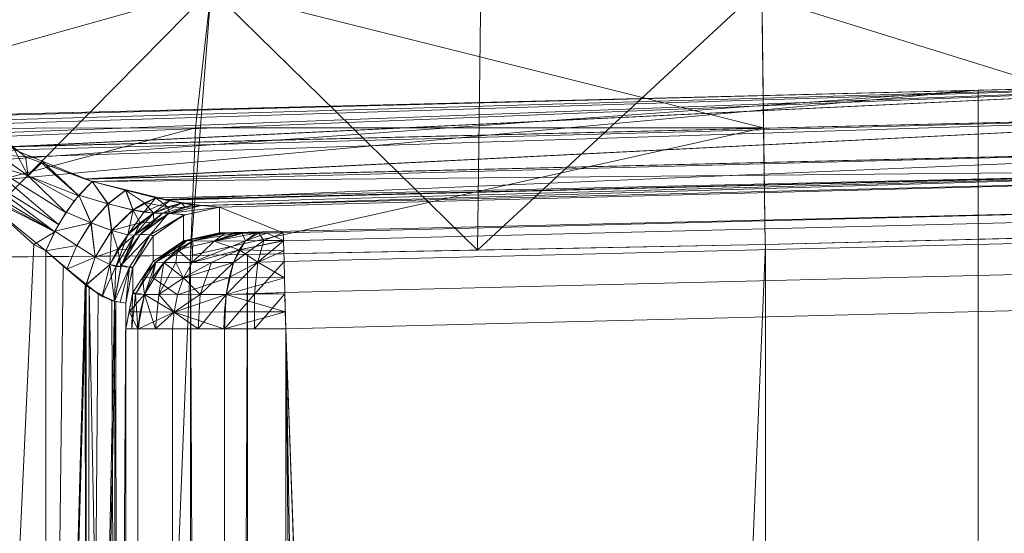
# Model space of a CAD drawing. Header units: millimetres. Extents: x -125 to 135, y -1868 to 49.
# Tile 26 of 53: x -123.13 to -120.05, y 46.21 to 47.82. Entities that reach past the tile are written whole.
import ezdxf

# ---------------------------------------------------------------- set-up
doc = ezdxf.new("R2010")
doc.units = ezdxf.units.MM
doc.layers.add('1', color=7, linetype='CONTINUOUS', true_color=0xffffff)

msp = doc.modelspace()

# ---------------------------------------------------------------- linework, layer by layer
at = {"layer": '1', "color": 252, "linetype": 'Continuous', "lineweight": 13}
for points in [[(-122.5326, 47.9109, 32.5363), (-120.8123, 47.987, 32.2158), (-120.806, 47.4774, 32.0917)], [(-124.0872, 47.4741, 33.4128), (-123.9919, 47.9072, 33.5081), (-122.5326, 47.9109, 32.5363)], [(-122.5326, 47.9109, 32.5363), (-122.5816, 47.4775, 32.4106), (-124.0872, 47.4741, 33.4128)], [(-123.3601, 47.0728, 455.1292), (-122.598, 47.0787, 455.636), (-122.5326, 47.9109, 455.4637)], [(-122.5326, 47.9109, 455.4637), (-123.3099, 47.9081, 455.0492), (-123.3601, 47.0728, 455.1292)], [(-122.5326, 47.9109, 455.4637), (-122.598, 47.0787, 455.636), (-121.7003, 47.0958, 455.8164)], [(-120.806, 47.4774, 32.0917), (-122.5816, 47.4775, 32.4106), (-122.5326, 47.9109, 32.5363)], [(-121.7003, 47.0958, 455.8164), (-121.6899, 47.9154, 455.7226), (-122.5326, 47.9109, 455.4637)], [(-121.7003, 47.0958, 455.8164), (-120.8015, 47.113, 455.997), (-120.8114, 47.9186, 455.8009)], [(-120.8114, 47.9186, 455.8009), (-121.6899, 47.9154, 455.7226), (-121.7003, 47.0958, 455.8164)], [(-118.5, 47.1698, 455.9954), (-118.5, 47.9169, 455.8265), (-120.8111, 47.8884, 455.8265)], [(-120.8111, 47.8884, 32.1735), (-118.5, 47.9169, 32.1735), (-118.5, 47.17, 32.0046)], [(-120.8111, 47.8884, 455.8265), (-120.8007, 47.1131, 455.997), (-118.5, 47.1698, 455.9954)], [(-118.5, 47.17, 32.0046), (-120.8015, 47.113, 32.003), (-120.8111, 47.8884, 32.1735)], [(-123.2199, 47.5018, 449.0005), (-123.2213, 47.5189, 449), (-118.8, 47.6281, 449)], [(-118.8, 47.6281, 39), (-123.2213, 47.5189, 39), (-123.217, 47.4902, 38.9986)], [(-123.2026, 47.4617, 449.0056), (-123.2199, 47.5018, 449.0005), (-118.8, 47.6281, 449)], [(-118.8, 47.6281, 39), (-123.217, 47.4902, 38.9986), (-123.1939, 47.4502, 38.9919)], [(-123.1576, 47.4184, 449.0187), (-123.2026, 47.4617, 449.0056), (-118.8, 47.6281, 449)], [(-118.8, 47.6281, 39), (-123.1939, 47.4502, 38.9919), (-123.1539, 47.419, 38.9801)], [(-118.8, 47.6281, 449), (-118.7975, 47.5259, 449.018), (-123.1576, 47.4184, 449.0187)], [(-123.1539, 47.419, 38.9801), (-118.7975, 47.5259, 38.982), (-118.8, 47.6281, 39)], [(-119.1886, 47.6185, 39), (-119.1886, 45.8046, 39), (-120.1349, 45.8046, 39), (-120.1349, 47.5951, 39)], [(-120.1349, 47.5951, 449), (-120.1349, 45.8046, 449), (-119.1886, 45.8046, 449), (-119.1886, 47.6185, 449)], [(-120.1349, 47.5951, 39), (-123.3017, 47.3047, 39), (-123.2963, 47.3701, 39)], [(-120.1349, 47.5951, 39), (-120.1349, 45.8046, 39), (-123.3017, 45.8046, 39), (-123.3017, 47.3047, 39)], [(-120.1349, 47.5951, 449), (-123.2213, 47.5189, 449), (-123.2802, 47.4283, 449), (-123.3017, 47.3047, 449)], [(-123.3017, 47.3047, 449), (-123.3017, 45.8046, 449), (-120.1349, 45.8046, 449), (-120.1349, 47.5951, 449)], [(-123.2963, 47.3701, 39), (-123.2607, 47.4707, 39), (-123.2238, 47.5166, 39), (-120.1349, 47.5951, 39)], [(-123.2238, 47.5166, 39), (-123.2213, 47.5189, 39), (-120.1349, 47.5951, 39)], [(-123.1472, 47.4084, 449.0218), (-123.1576, 47.4184, 449.0187), (-118.7975, 47.5259, 449.018)], [(-118.7975, 47.5259, 38.982), (-123.1539, 47.419, 38.9801), (-123.1128, 47.3869, 38.9681)], [(-122.9253, 47.3179, 449.0869), (-123.1472, 47.4084, 449.0218), (-118.7975, 47.5259, 449.018)], [(-118.7975, 47.5259, 38.982), (-123.1128, 47.3869, 38.9681), (-122.9266, 47.3176, 38.9135)], [(-122.9266, 47.3176, 38.9135), (-118.7948, 47.4187, 38.9147), (-118.7975, 47.5259, 38.982)], [(-118.7975, 47.5259, 449.018), (-118.7948, 47.4187, 449.0853), (-122.9253, 47.3179, 449.0869)], [(-124.1223, 47.067, 33.3777), (-124.0872, 47.4741, 33.4128), (-122.5816, 47.4775, 32.4106)], [(-122.5816, 47.4775, 32.4106), (-122.598, 47.0787, 32.364), (-124.1223, 47.067, 33.3777)], [(-122.598, 47.0787, 32.364), (-122.5816, 47.4775, 32.4106), (-120.806, 47.4774, 32.0917)], [(-120.806, 47.4774, 32.0917), (-120.8015, 47.1131, 32.003), (-122.598, 47.0787, 32.364)], [(-123.1128, 47.3869, 38.9681), (-123.1588, 47.4228, 38.9816), (-123.2001, 47.3947, 38.9771)], [(-123.1045, 47.3274, 449.062), (-123.2, 47.3946, 449.0229), (-123.1472, 47.4084, 449.0218)], [(-123.1472, 47.4084, 449.0218), (-123.0611, 47.3733, 449.0471), (-123.1045, 47.3274, 449.062)], [(-118.7948, 47.4187, 38.9147), (-122.9266, 47.3176, 38.9135), (-122.9054, 47.3098, 38.9072)], [(-122.9054, 47.3098, 449.0927), (-122.9253, 47.3179, 449.0869), (-118.7948, 47.4187, 449.0853)], [(-122.6809, 47.2532, 449.1911), (-122.9054, 47.3098, 449.0927), (-118.7948, 47.4187, 449.0853)], [(-122.9054, 47.3098, 38.9072), (-118.7931, 47.3488, 38.8092), (-118.7948, 47.4187, 38.9147)], [(-118.7948, 47.4187, 449.0853), (-118.7931, 47.3488, 449.1908), (-122.6809, 47.2532, 449.1911)], [(-123.0105, 47.1751, 449.152), (-123.2756, 47.3424, 449.0112), (-123.2383, 47.3691, 449.0207)], [(-123.2383, 47.3691, 38.9793), (-123.2756, 47.3424, 38.9888), (-123.0105, 47.1751, 38.848)], [(-123.1045, 47.3274, 38.9381), (-123.2001, 47.3947, 38.9771), (-123.2383, 47.3691, 38.9793)], [(-123.2383, 47.3691, 449.0207), (-123.2, 47.3946, 449.0229), (-123.1045, 47.3274, 449.062)], [(-123.1045, 47.3274, 449.062), (-122.9861, 47.2118, 449.1431), (-123.2383, 47.3691, 449.0207)], [(-123.2383, 47.3691, 449.0207), (-122.9861, 47.2118, 449.1431), (-123.0105, 47.1751, 449.152)], [(-123.2383, 47.3691, 38.9793), (-122.9861, 47.2118, 38.8569), (-123.1045, 47.3274, 38.9381)], [(-123.0105, 47.1751, 38.848), (-122.9861, 47.2118, 38.8569), (-123.2383, 47.3691, 38.9793)], [(-123.2001, 47.3947, 38.9771), (-123.1045, 47.3274, 38.9381), (-123.1128, 47.3869, 38.9681)], [(-123.1045, 47.3274, 38.9381), (-123.0632, 47.3685, 38.9535), (-123.1128, 47.3869, 38.9681)], [(-122.9466, 47.265, 449.1234), (-123.1045, 47.3274, 449.062), (-123.0611, 47.3733, 449.0471)], [(-123.0632, 47.3685, 38.9535), (-123.1045, 47.3274, 38.9381), (-122.9466, 47.265, 38.8766)], [(-122.9466, 47.265, 38.8766), (-122.9054, 47.3098, 38.9072), (-123.0632, 47.3685, 38.9535)], [(-123.0611, 47.3733, 449.0471), (-122.9054, 47.3098, 449.0927), (-122.9466, 47.265, 449.1234)], [(-123.2986, 47.3222, 449), (-123.2756, 47.3424, 449.0112), (-123.0213, 47.1527, 449.1502)], [(-123.0213, 47.1527, 38.8498), (-123.2756, 47.3424, 38.9888), (-123.2906, 47.289, 38.9936)], [(-123.0105, 47.1751, 449.152), (-123.0213, 47.1527, 449.1502), (-123.2756, 47.3424, 449.0112)], [(-123.2756, 47.3424, 38.9888), (-123.0213, 47.1527, 38.8498), (-123.0105, 47.1751, 38.848)], [(-122.9054, 47.3098, 38.9072), (-122.6967, 47.259, 38.8059), (-118.7931, 47.3488, 38.8092)], [(-118.7931, 47.3488, 38.8092), (-122.6967, 47.259, 38.8059), (-122.6289, 47.2425, 38.7729)], [(-122.6759, 47.2519, 449.1933), (-122.6809, 47.2532, 449.1911), (-118.7931, 47.3488, 449.1908)], [(-122.563, 47.2352, 449.2926), (-122.6759, 47.2519, 449.1933), (-118.7931, 47.3488, 449.1908)], [(-118.7931, 47.3488, 38.8092), (-122.6289, 47.2425, 38.7729), (-122.563, 47.2352, 38.7074)], [(-118.7931, 47.3488, 449.1908), (-118.7926, 47.3283, 449.2926), (-122.563, 47.2352, 449.2926)], [(-122.563, 47.2352, 38.7074), (-118.7926, 47.3283, 38.7074), (-118.7931, 47.3488, 38.8092)], [(-123.3017, 47.3047, 449), (-123.2986, 47.3222, 449), (-123.0213, 47.1527, 449.1502)], [(-123.1045, 47.3274, 449.062), (-122.9466, 47.265, 449.1234), (-122.9608, 47.2497, 449.1339)], [(-122.9608, 47.2497, 449.1339), (-122.9861, 47.2118, 449.1431), (-123.1045, 47.3274, 449.062)], [(-123.1045, 47.3274, 38.9381), (-122.9861, 47.2118, 38.8569), (-122.9608, 47.2497, 38.8661)], [(-122.9608, 47.2497, 38.8661), (-122.9466, 47.265, 38.8766), (-123.1045, 47.3274, 38.9381)], [(-122.8552, 47.2403, 449.1699), (-122.9467, 47.267, 449.1253), (-122.9054, 47.3098, 449.0927)], [(-122.9054, 47.3098, 38.9072), (-122.9467, 47.267, 38.8747), (-122.8557, 47.2404, 38.8303)], [(-122.9054, 47.3098, 449.0927), (-122.7998, 47.2825, 449.1295), (-122.8552, 47.2403, 449.1699)], [(-122.8557, 47.2404, 38.8303), (-122.8004, 47.2826, 38.8708), (-122.9054, 47.3098, 38.9072)], [(-122.5074, 47.2293, 449.5857), (-122.563, 47.2352, 449.2926), (-118.7926, 47.3283, 449.2926)], [(-118.7926, 47.3283, 38.7074), (-122.563, 47.2352, 38.7074), (-122.5074, 47.2293, 38.4143)], [(-122.5074, 47.1498, 452.8074), (-122.5074, 47.2293, 449.5857), (-118.7926, 47.3283, 449.2926), (-119.0857, 47.2293, 453.0074)], [(-122.3074, 47.1498, 34.9926), (-119.0857, 47.2293, 34.9926), (-118.7926, 47.3283, 38.7074), (-122.5074, 47.2293, 38.4143)], [(-123.3017, 42.5151, 449), (-123.3017, 47.3047, 449), (-123.0871, 47.1135, 449.1239)], [(-123.0213, 47.1527, 449.1502), (-123.0871, 47.1135, 449.1239), (-123.3017, 47.3047, 449)], [(-123.3017, 42.5151, 39), (-123.05, 42.5138, 38.8547), (-123.05, 47.0929, 38.8547), (-123.2906, 47.289, 38.9936)], [(-123.2906, 47.289, 38.9936), (-123.05, 47.0929, 38.8547), (-123.0213, 47.1527, 38.8498)], [(-122.8004, 47.2826, 38.8708), (-122.8557, 47.2404, 38.8303), (-122.7776, 47.2209, 38.7801)], [(-122.777, 47.2208, 449.2203), (-122.8552, 47.2403, 449.1699), (-122.7998, 47.2825, 449.1295)], [(-122.7776, 47.2209, 38.7801), (-122.7417, 47.2434, 38.8013), (-122.8004, 47.2826, 38.8708)], [(-122.7417, 47.2434, 38.8013), (-122.7061, 47.2588, 38.8251), (-122.8004, 47.2826, 38.8708)], [(-122.7998, 47.2825, 449.1295), (-122.7054, 47.2587, 449.1753), (-122.777, 47.2208, 449.2203)], [(-122.9081, 47.1807, 449.1956), (-122.9867, 47.2139, 449.146), (-122.9467, 47.267, 449.1253)], [(-122.9467, 47.267, 38.8747), (-122.9867, 47.2139, 38.854), (-122.9086, 47.1809, 38.8047)], [(-122.9467, 47.267, 449.1253), (-122.8552, 47.2403, 449.1699), (-122.9081, 47.1807, 449.1956)], [(-122.9086, 47.1809, 38.8047), (-122.8557, 47.2404, 38.8303), (-122.9467, 47.267, 38.8747)], [(-122.743, 47.2144, 449.2472), (-122.777, 47.2208, 449.2203), (-122.7054, 47.2587, 449.1753)], [(-122.7054, 47.2587, 449.1753), (-122.6634, 47.2492, 449.2016), (-122.743, 47.2144, 449.2472)], [(-122.7127, 47.2105, 449.275), (-122.743, 47.2144, 449.2472), (-122.6634, 47.2492, 449.2016)], [(-122.7061, 47.2588, 38.8251), (-122.7417, 47.2434, 38.8013), (-122.6692, 47.2307, 38.7471)], [(-122.6634, 47.2492, 449.2016), (-122.6254, 47.2418, 449.2299), (-122.7127, 47.2105, 449.275)], [(-122.6692, 47.2307, 38.7471), (-122.6258, 47.2419, 38.7705), (-122.7061, 47.2588, 38.8251)], [(-123.0219, 47.1542, 449.1527), (-122.9867, 47.2139, 449.146), (-122.9081, 47.1807, 449.1956)], [(-122.9086, 47.1809, 38.8047), (-122.9867, 47.2139, 38.854), (-123.0219, 47.1542, 38.8473)], [(-122.8557, 47.2404, 38.8303), (-122.9086, 47.1809, 38.8047), (-122.8444, 47.1565, 38.7499)], [(-122.8439, 47.1564, 449.2505), (-122.9081, 47.1807, 449.1956), (-122.8552, 47.2403, 449.1699)], [(-122.8444, 47.1565, 38.7499), (-122.7776, 47.2209, 38.7801), (-122.8557, 47.2404, 38.8303)], [(-122.8552, 47.2403, 449.1699), (-122.777, 47.2208, 449.2203), (-122.8439, 47.1564, 449.2505)], [(-122.7552, 47.1811, 38.7065), (-122.7776, 47.2209, 38.7801), (-122.8444, 47.1565, 38.7499)], [(-122.793, 47.1433, 449.3086), (-122.8439, 47.1564, 449.2505), (-122.777, 47.2208, 449.2203)], [(-122.777, 47.2208, 449.2203), (-122.743, 47.2144, 449.2472), (-122.793, 47.1433, 449.3086)], [(-122.743, 47.2144, 449.2472), (-122.7127, 47.2105, 449.275), (-122.793, 47.1433, 449.3086)], [(-122.7417, 47.2434, 38.8013), (-122.7776, 47.2209, 38.7801), (-122.713, 47.2105, 38.7253)], [(-122.7552, 47.1811, 38.7065), (-122.713, 47.2105, 38.7253), (-122.7776, 47.2209, 38.7801)], [(-122.713, 47.2105, 38.7253), (-122.6692, 47.2307, 38.7471), (-122.7417, 47.2434, 38.8013)], [(-122.6692, 47.2307, 38.7471), (-122.713, 47.2105, 38.7253), (-122.6634, 47.2114, 38.6682)], [(-122.6861, 47.2094, 449.3033), (-122.7127, 47.2105, 449.275), (-122.6254, 47.2418, 449.2299)], [(-122.6254, 47.2418, 449.2299), (-122.5918, 47.237, 449.2602), (-122.6861, 47.2094, 449.3033)], [(-122.6634, 47.2114, 449.3318), (-122.6861, 47.2094, 449.3033), (-122.5918, 47.237, 449.2602)], [(-122.6258, 47.2419, 38.7705), (-122.6692, 47.2307, 38.7471), (-122.6128, 47.2286, 38.6879)], [(-122.6634, 47.2114, 38.6682), (-122.6128, 47.2286, 38.6879), (-122.6692, 47.2307, 38.7471)], [(-122.5918, 47.237, 449.2602), (-122.563, 47.2352, 449.2926), (-122.6634, 47.2114, 449.3318)], [(-122.6614, 47.2111, 449.331), (-122.563, 47.2352, 449.2926), (-122.5074, 47.2293, 449.5857)], [(-122.5074, 47.2293, 38.4143), (-122.563, 47.2352, 38.7074), (-122.6614, 47.2111, 38.669)], [(-122.5074, 47.2293, 449.5857), (-122.6135, 47.2058, 449.5851), (-122.6614, 47.2111, 449.331)], [(-122.6614, 47.2111, 38.669), (-122.6135, 47.2058, 38.4149), (-122.5074, 47.2293, 38.4143)], [(-122.6128, 47.2286, 38.6879), (-122.563, 47.2352, 38.7074), (-122.6258, 47.2419, 38.7705)], [(-122.6199, 47.1249, 452.8068), (-122.6199, 47.2044, 449.5851), (-122.5074, 47.2293, 449.5857), (-122.5074, 47.1498, 452.8074)], [(-122.6199, 47.2044, 38.4149), (-122.6199, 47.1249, 35.1932), (-122.5074, 47.1498, 35.1926), (-122.5074, 47.2293, 38.4143)], [(-122.5074, 47.1498, 452.8074), (-119.0857, 47.2293, 453.0074), (-122.3074, 47.1498, 453.0074)], [(-122.3074, 47.1498, 34.9926), (-122.5074, 47.2293, 38.4143), (-122.5074, 47.1498, 35.1926)], [(-119.0851, 47.2044, 453.1199), (-122.3068, 47.1249, 453.1199), (-122.3074, 47.1498, 453.0074), (-119.0857, 47.2293, 453.0074)], [(-122.3068, 47.1249, 34.8801), (-119.0851, 47.2044, 34.8801), (-119.0857, 47.2293, 34.9926), (-122.3074, 47.1498, 34.9926)], [(-122.7724, 47.1417, 449.338), (-122.793, 47.1433, 449.3086), (-122.7127, 47.2105, 449.275)], [(-122.7127, 47.2105, 449.275), (-122.6861, 47.2094, 449.3033), (-122.7724, 47.1417, 449.338)], [(-122.7551, 47.144, 449.3669), (-122.7724, 47.1417, 449.338), (-122.6861, 47.2094, 449.3033)], [(-122.713, 47.2105, 38.7253), (-122.7552, 47.1811, 38.7065), (-122.7119, 47.183, 38.6496)], [(-122.6861, 47.2094, 449.3033), (-122.6634, 47.2114, 449.3318), (-122.7551, 47.144, 449.3669)], [(-122.7237, 47.1429, 449.4731), (-122.754, 47.1449, 449.3664), (-122.6672, 47.2097, 449.3333)], [(-122.6672, 47.2097, 38.6668), (-122.754, 47.1449, 38.6336), (-122.7237, 47.1429, 38.5269)], [(-122.6672, 47.2097, 449.3333), (-122.6135, 47.2058, 449.5851), (-122.7237, 47.1429, 449.4731)], [(-122.7237, 47.1429, 38.5269), (-122.6135, 47.2058, 38.4149), (-122.6672, 47.2097, 38.6668)], [(-122.7237, 47.1429, 449.4731), (-122.6135, 47.2058, 449.5851), (-122.6199, 47.2044, 449.5851)], [(-122.6199, 47.2044, 38.4149), (-122.6135, 47.2058, 38.4149), (-122.7237, 47.1429, 38.5269)], [(-122.6199, 47.2044, 449.5851), (-122.7135, 47.1398, 449.5835), (-122.7237, 47.1429, 449.4731)], [(-122.7237, 47.1429, 38.5269), (-122.7135, 47.1398, 38.4165), (-122.6199, 47.2044, 38.4149)], [(-122.7147, 47.0594, 452.8052), (-122.7147, 47.1389, 449.5835), (-122.6199, 47.2044, 449.5851), (-122.6199, 47.1249, 452.8068)], [(-122.7147, 47.1389, 38.4165), (-122.7147, 47.0594, 35.1948), (-122.6199, 47.1249, 35.1932), (-122.6199, 47.2044, 38.4149)], [(-122.7119, 47.183, 38.6496), (-122.6634, 47.2114, 38.6682), (-122.713, 47.2105, 38.7253)], [(-122.6672, 47.2097, 449.3333), (-122.6614, 47.2111, 449.331), (-122.6135, 47.2058, 449.5851)], [(-122.6135, 47.2058, 38.4149), (-122.6614, 47.2111, 38.669), (-122.6672, 47.2097, 38.6668)], [(-119.0835, 47.1389, 453.2147), (-122.3052, 47.0594, 453.2147), (-122.3068, 47.1249, 453.1199), (-119.0851, 47.2044, 453.1199)], [(-122.3052, 47.0594, 34.7853), (-119.0835, 47.1389, 34.7853), (-119.0851, 47.2044, 34.8801), (-122.3068, 47.1249, 34.8801)], [(-123.0213, 47.1527, 449.1502), (-123.05, 47.0929, 449.1453), (-123.0871, 47.1135, 449.1239)], [(-123.05, 47.0929, 449.1453), (-123.0219, 47.1542, 449.1527), (-122.9524, 47.1097, 449.2026)], [(-122.9528, 47.11, 38.7977), (-123.0219, 47.1542, 38.8473), (-123.05, 47.0929, 38.8547)], [(-123.0219, 47.1542, 38.8473), (-122.9528, 47.11, 38.7977), (-122.9086, 47.1809, 38.8047)], [(-122.9081, 47.1807, 449.1956), (-122.9524, 47.1097, 449.2026), (-123.0219, 47.1542, 449.1527)], [(-122.9086, 47.1809, 38.8047), (-122.9528, 47.11, 38.7977), (-122.8956, 47.0738, 38.7406)], [(-122.8951, 47.0736, 449.2598), (-122.9524, 47.1097, 449.2026), (-122.9081, 47.1807, 449.1956)], [(-122.8956, 47.0738, 38.7406), (-122.8444, 47.1565, 38.7499), (-122.9086, 47.1809, 38.8047)], [(-122.9081, 47.1807, 449.1956), (-122.8439, 47.1564, 449.2505), (-122.8951, 47.0736, 449.2598)], [(-122.8444, 47.1565, 38.7499), (-122.8956, 47.0738, 38.7406), (-122.8497, 47.0501, 38.6776)], [(-122.825, 47.0988, 449.3184), (-122.8951, 47.0736, 449.2598), (-122.8439, 47.1564, 449.2505)], [(-122.8497, 47.0501, 38.6776), (-122.7932, 47.1433, 38.6917), (-122.8444, 47.1565, 38.7499)], [(-122.8444, 47.1565, 38.7499), (-122.7932, 47.1433, 38.6917), (-122.7552, 47.1811, 38.7065)], [(-122.8439, 47.1564, 449.2505), (-122.793, 47.1433, 449.3086), (-122.825, 47.0988, 449.3184)], [(-122.7552, 47.1811, 38.7065), (-122.7932, 47.1433, 38.6917), (-122.7725, 47.1417, 38.6622)], [(-122.7119, 47.183, 38.6496), (-122.7552, 47.1811, 38.7065), (-122.7725, 47.1417, 38.6622)], [(-122.7725, 47.1417, 38.6622), (-122.7551, 47.144, 38.6331), (-122.7119, 47.183, 38.6496)], [(-120.8, 47.1131, 456), (-120.8007, 8.5869, 456), (-118.5, 8.5301, 456), (-118.5, 47.1699, 456)], [(-118.5, 47.1699, 32), (-118.5, 8.53, 32), (-120.8, 8.5869, 32), (-120.8, 47.1131, 32)], [(-122.7932, 47.1433, 38.6917), (-122.8497, 47.0501, 38.6776), (-122.831, 47.0444, 38.6445)], [(-122.831, 47.0444, 38.6445), (-122.7725, 47.1417, 38.6622), (-122.7932, 47.1433, 38.6917)], [(-122.7725, 47.1417, 38.6622), (-122.831, 47.0444, 38.6445), (-122.8153, 47.0438, 38.6109)], [(-122.825, 47.0988, 449.3184), (-122.793, 47.1433, 449.3086), (-122.7724, 47.1417, 449.338)], [(-122.7724, 47.1417, 449.338), (-122.7902, 47.0966, 449.38), (-122.825, 47.0988, 449.3184)], [(-122.8153, 47.0438, 38.6109), (-122.7551, 47.144, 38.6331), (-122.7725, 47.1417, 38.6622)], [(-122.8138, 47.0479, 449.3885), (-122.7551, 47.144, 449.3669), (-122.7237, 47.1429, 449.4731)], [(-122.7237, 47.1429, 38.5269), (-122.7551, 47.144, 38.6331), (-122.8138, 47.0479, 38.6115)], [(-122.7237, 47.1429, 449.4731), (-122.7881, 47.0421, 449.4834), (-122.8138, 47.0479, 449.3885)], [(-122.8138, 47.0479, 38.6115), (-122.7881, 47.0421, 38.5166), (-122.7237, 47.1429, 38.5269)], [(-122.7724, 47.1417, 449.338), (-122.7551, 47.144, 449.3669), (-122.7902, 47.0966, 449.38)], [(-122.7779, 47.0426, 449.5811), (-122.7881, 47.0421, 449.4834), (-122.7237, 47.1429, 449.4731)], [(-122.7237, 47.1429, 38.5269), (-122.7881, 47.0421, 38.5166), (-122.7779, 47.0426, 38.4189)], [(-122.7237, 47.1429, 449.4731), (-122.7147, 47.1389, 449.5835), (-122.7779, 47.0426, 449.5811)], [(-122.7779, 47.0426, 38.4189), (-122.7147, 47.1389, 38.4165), (-122.7237, 47.1429, 38.5269)], [(-122.7779, 46.963, 452.8028), (-122.7779, 47.0426, 449.5811), (-122.7147, 47.1389, 449.5835), (-122.7147, 47.0594, 452.8052)], [(-122.7779, 47.0426, 38.4189), (-122.7779, 46.963, 35.1972), (-122.7147, 47.0594, 35.1948), (-122.7147, 47.1389, 38.4165)], [(-122.7551, 47.144, 449.3669), (-122.754, 47.1449, 449.3664), (-122.7237, 47.1429, 449.4731)], [(-122.7237, 47.1429, 38.5269), (-122.754, 47.1449, 38.6336), (-122.7551, 47.144, 38.6331)], [(-122.7237, 47.1429, 449.4731), (-122.7135, 47.1398, 449.5835), (-122.7147, 47.1389, 449.5835)], [(-122.7147, 47.1389, 38.4165), (-122.7135, 47.1398, 38.4165), (-122.7237, 47.1429, 38.5269)], [(-122.6199, 47.1249, 35.1932), (-122.7147, 47.0594, 35.1948), (-122.7058, 47.058, 35.1134)], [(-122.7058, 47.058, 35.1134), (-122.6091, 47.1254, 35.1317), (-122.6199, 47.1249, 35.1932)], [(-122.6091, 47.1254, 35.1317), (-122.7058, 47.058, 35.1134), (-122.6813, 47.0571, 35.0372)], [(-122.6813, 47.0571, 35.0372), (-122.5907, 47.1245, 35.0742), (-122.6091, 47.1254, 35.1317)], [(-122.5907, 47.1245, 35.0742), (-122.6813, 47.0571, 35.0372), (-122.5927, 47.0563, 34.9073)], [(-122.6387, 47.096, 452.9454), (-122.665, 47.0937, 452.806), (-122.6199, 47.1249, 452.8068)], [(-122.6387, 47.096, 452.9454), (-122.6199, 47.1249, 452.8068), (-122.6156, 47.1258, 452.8068)], [(-122.6156, 47.1258, 452.8068), (-122.5907, 47.1245, 452.9258), (-122.6387, 47.096, 452.9454)], [(-122.6387, 47.096, 452.9454), (-122.5907, 47.1245, 452.9258), (-122.5239, 47.1238, 453.0239)], [(-122.5239, 47.1238, 453.0239), (-122.5927, 47.0563, 453.0927), (-122.6387, 47.096, 452.9454)], [(-122.6091, 47.1254, 35.1317), (-122.6156, 47.1258, 35.1932), (-122.6199, 47.1249, 35.1932)], [(-122.6156, 47.1258, 452.8068), (-122.5074, 47.1498, 452.8074), (-122.5006, 47.1486, 452.8593)], [(-122.5074, 47.1498, 35.1926), (-122.6156, 47.1258, 35.1932), (-122.6091, 47.1254, 35.1317)], [(-122.5006, 47.1486, 452.8593), (-122.5907, 47.1245, 452.9258), (-122.6156, 47.1258, 452.8068)], [(-122.4903, 47.1483, 35.1156), (-122.5074, 47.1498, 35.1926), (-122.6091, 47.1254, 35.1317)], [(-122.6091, 47.1254, 35.1317), (-122.5907, 47.1245, 35.0742), (-122.4903, 47.1483, 35.1156)], [(-122.5927, 47.0563, 453.0927), (-122.5239, 47.1238, 453.0239), (-122.4258, 47.1245, 453.0907)], [(-122.4258, 47.1245, 453.0907), (-122.4628, 47.0571, 453.1813), (-122.5927, 47.0563, 453.0927)], [(-122.5927, 47.0563, 34.9073), (-122.5239, 47.1238, 34.9761), (-122.5907, 47.1245, 35.0742)], [(-122.5239, 47.1238, 34.9761), (-122.5927, 47.0563, 34.9073), (-122.4454, 47.096, 34.8614)], [(-122.5907, 47.1245, 452.9258), (-122.5006, 47.1486, 452.8593), (-122.4606, 47.1477, 452.936)], [(-122.4887, 47.1481, 35.1081), (-122.4903, 47.1483, 35.1156), (-122.5907, 47.1245, 35.0742)], [(-122.4887, 47.1481, 35.1081), (-122.5907, 47.1245, 35.0742), (-122.5239, 47.1238, 34.9761)], [(-122.4606, 47.1477, 452.936), (-122.5239, 47.1238, 453.0239), (-122.5907, 47.1245, 452.9258)], [(-122.5239, 47.1238, 453.0239), (-122.447, 47.1478, 452.9464), (-122.3919, 47.1481, 452.9887)], [(-122.3919, 47.1481, 452.9887), (-122.4258, 47.1245, 453.0907), (-122.5239, 47.1238, 453.0239)], [(-122.5239, 47.1238, 34.9761), (-122.4464, 47.1478, 35.053), (-122.4887, 47.1481, 35.1081)], [(-122.4606, 47.1477, 452.936), (-122.447, 47.1478, 452.9464), (-122.5239, 47.1238, 453.0239)], [(-122.436, 47.1477, 35.0394), (-122.4464, 47.1478, 35.053), (-122.5239, 47.1238, 34.9761)], [(-122.436, 47.1477, 35.0394), (-122.5239, 47.1238, 34.9761), (-122.4258, 47.1245, 34.9093)], [(-122.4454, 47.096, 34.8614), (-122.4258, 47.1245, 34.9093), (-122.5239, 47.1238, 34.9761)], [(-122.5006, 47.1486, 452.8593), (-122.5074, 47.1498, 452.8074), (-122.3074, 47.1498, 453.0074)], [(-122.5074, 47.1498, 35.1926), (-122.4887, 47.1481, 35.1081), (-122.436, 47.1477, 35.0394), (-122.3593, 47.1486, 34.9994)], [(-122.3593, 47.1486, 34.9994), (-122.3074, 47.1498, 34.9926), (-122.5074, 47.1498, 35.1926)], [(-122.3074, 47.1498, 453.0074), (-122.3919, 47.1481, 452.9887), (-122.4606, 47.1477, 452.936), (-122.5006, 47.1486, 452.8593)], [(-122.4628, 47.0571, 453.1813), (-122.4258, 47.1245, 453.0907), (-122.3683, 47.1254, 453.1091)], [(-122.3683, 47.1254, 453.1091), (-122.3866, 47.058, 453.2058), (-122.4628, 47.0571, 453.1813)], [(-122.4454, 47.096, 34.8614), (-122.3068, 47.1249, 34.8801), (-122.3068, 47.1258, 34.8844)], [(-122.3068, 47.1258, 34.8844), (-122.4258, 47.1245, 34.9093), (-122.4454, 47.096, 34.8614)], [(-122.4454, 47.096, 34.8614), (-122.306, 47.0937, 34.835), (-122.3068, 47.1249, 34.8801)], [(-122.4258, 47.1245, 34.9093), (-122.3593, 47.1486, 34.9994), (-122.436, 47.1477, 35.0394)], [(-122.3593, 47.1486, 34.9994), (-122.4258, 47.1245, 34.9093), (-122.3068, 47.1258, 34.8844)], [(-122.3683, 47.1254, 453.1091), (-122.4258, 47.1245, 453.0907), (-122.3844, 47.1483, 452.9903)], [(-122.3919, 47.1481, 452.9887), (-122.3844, 47.1483, 452.9903), (-122.4258, 47.1245, 453.0907)], [(-122.3866, 47.058, 453.2058), (-122.3683, 47.1254, 453.1091), (-122.3068, 47.1249, 453.1199)], [(-122.3068, 47.1249, 453.1199), (-122.3052, 47.0594, 453.2147), (-122.3866, 47.058, 453.2058)], [(-122.3844, 47.1483, 452.9903), (-122.3074, 47.1498, 453.0074), (-122.3683, 47.1254, 453.1091)], [(-122.3074, 47.1498, 453.0074), (-122.3068, 47.1258, 453.1156), (-122.3683, 47.1254, 453.1091)], [(-122.3683, 47.1254, 453.1091), (-122.3068, 47.1258, 453.1156), (-122.3068, 47.1249, 453.1199)], [(-122.3068, 47.1258, 34.8844), (-122.3074, 47.1498, 34.9926), (-122.3593, 47.1486, 34.9994)], [(-119.0811, 47.0426, 453.2779), (-122.3028, 46.963, 453.2779), (-122.3052, 47.0594, 453.2147), (-119.0835, 47.1389, 453.2147)], [(-122.3028, 46.963, 34.7221), (-119.0811, 47.0426, 34.7221), (-119.0835, 47.1389, 34.7853), (-122.3052, 47.0594, 34.7853)], [(-123.0871, 47.1135, 449.1239), (-123.05, 47.0929, 449.1453), (-123.05, 42.5138, 449.1453), (-123.3017, 42.5151, 449)], [(-123.05, 47.0929, 38.8547), (-122.984, 47.0361, 38.8091), (-122.9528, 47.11, 38.7977)], [(-122.9524, 47.1097, 449.2026), (-122.9836, 47.0358, 449.1912), (-123.05, 47.0929, 449.1453)], [(-123.05, 42.5138, 449.1453), (-123.05, 47.0929, 449.1453), (-122.9241, 46.9865, 449.252)], [(-122.9955, 47.0464, 38.8182), (-123.05, 47.0929, 38.8547), (-123.05, 42.5138, 38.8547)], [(-122.8956, 47.0738, 38.7406), (-122.9528, 47.11, 38.7977), (-122.984, 47.0361, 38.8091)], [(-122.9836, 47.0358, 449.1912), (-122.9524, 47.1097, 449.2026), (-122.8951, 47.0736, 449.2598)], [(-122.825, 47.0988, 449.3184), (-122.8494, 47.05, 449.3228), (-122.8951, 47.0736, 449.2598)], [(-122.8153, 47.0438, 449.3891), (-122.8494, 47.05, 449.3228), (-122.825, 47.0988, 449.3184)], [(-122.825, 47.0988, 449.3184), (-122.7902, 47.0966, 449.38), (-122.8153, 47.0438, 449.3891)], [(-122.7058, 47.058, 452.8866), (-122.7147, 47.0594, 452.8052), (-122.665, 47.0937, 452.806)], [(-122.665, 47.0937, 452.806), (-122.6387, 47.096, 452.9454), (-122.7058, 47.058, 452.8866)], [(-122.6387, 47.096, 452.9454), (-122.6813, 47.0571, 452.9628), (-122.7058, 47.058, 452.8866)], [(-122.6431, 47.0565, 453.032), (-122.6813, 47.0571, 452.9628), (-122.6387, 47.096, 452.9454)], [(-122.6387, 47.096, 452.9454), (-122.5927, 47.0563, 453.0927), (-122.6431, 47.0565, 453.032)], [(-122.4454, 47.096, 34.8614), (-122.5927, 47.0563, 34.9073), (-122.5321, 47.0565, 34.8569)], [(-122.5321, 47.0565, 34.8569), (-122.4628, 47.0571, 34.8187), (-122.4454, 47.096, 34.8614)], [(-122.4454, 47.096, 34.8614), (-122.4628, 47.0571, 34.8187), (-122.3866, 47.058, 34.7942)], [(-122.306, 47.0937, 34.835), (-122.4454, 47.096, 34.8614), (-122.3866, 47.058, 34.7942)], [(-120.8, 47.1131, 456), (-122.4192, 47.0821, 455.6722), (-122.4192, 8.6179, 455.6722), (-120.8, 8.5869, 456)], [(-120.8, 47.1131, 32), (-120.8015, 8.5869, 32), (-122.4192, 8.6179, 32.3278)], [(-122.4192, 8.6179, 32.3278), (-122.4192, 47.0821, 32.3278), (-120.8, 47.1131, 32)], [(-122.3866, 47.058, 34.7942), (-122.3052, 47.0594, 34.7853), (-122.306, 47.0937, 34.835)], [(-122.598, 47.0787, 455.636), (-124.1223, 8.633, 454.6223), (-122.598, 8.6213, 455.636)], [(-122.598, 47.0787, 455.636), (-124.1223, 47.067, 454.6223), (-124.1223, 8.633, 454.6223)], [(-122.598, 8.6213, 32.364), (-124.1223, 47.067, 33.3777), (-122.598, 47.0787, 32.364)], [(-122.598, 8.6213, 32.364), (-124.1223, 8.633, 33.3777), (-124.1223, 47.067, 33.3777)], [(-122.984, 47.0361, 38.8091), (-122.9246, 46.9862, 38.752), (-122.8956, 47.0738, 38.7406)], [(-122.8951, 47.0736, 449.2598), (-122.9242, 46.9859, 449.2486), (-122.9836, 47.0358, 449.1912)], [(-122.8497, 47.0501, 38.6776), (-122.8956, 47.0738, 38.7406), (-122.9246, 46.9862, 38.752)], [(-122.9242, 46.9859, 449.2486), (-122.8951, 47.0736, 449.2598), (-122.8494, 47.05, 449.3228)], [(-122.598, 8.6213, 455.636), (-122.4192, 47.0821, 455.6722), (-122.598, 47.0787, 455.636)], [(-122.598, 8.6213, 455.636), (-122.4192, 8.6179, 455.6722), (-122.4192, 47.0821, 455.6722)], [(-122.598, 47.0787, 32.364), (-122.4192, 47.0821, 32.3278), (-122.4192, 8.6179, 32.3278)], [(-122.598, 47.0787, 32.364), (-122.4192, 8.6179, 32.3278), (-122.598, 8.6213, 32.364)], [(-122.927, 46.991, 38.7457), (-122.9955, 47.0464, 38.8182), (-123.05, 42.5138, 38.8547)], [(-122.9246, 46.9862, 38.752), (-122.8741, 46.9503, 38.6837), (-122.8497, 47.0501, 38.6776)], [(-122.8494, 47.05, 449.3228), (-122.8739, 46.9501, 449.3167), (-122.9242, 46.9859, 449.2486)], [(-122.831, 47.0444, 38.6445), (-122.8497, 47.0501, 38.6776), (-122.8741, 46.9503, 38.6837)], [(-122.8741, 46.9503, 38.6837), (-122.8348, 46.9354, 38.6049), (-122.831, 47.0444, 38.6445)], [(-122.8348, 46.9354, 449.3951), (-122.8739, 46.9501, 449.3167), (-122.8494, 47.05, 449.3228)], [(-122.8494, 47.05, 449.3228), (-122.8153, 47.0438, 449.3891), (-122.8348, 46.9354, 449.3951)], [(-122.8348, 46.9354, 38.6049), (-122.8153, 47.0438, 38.6109), (-122.831, 47.0444, 38.6445)], [(-122.8348, 46.9354, 449.3951), (-122.8145, 47.0443, 449.3887), (-122.7881, 47.0421, 449.4834)], [(-122.7881, 47.0421, 38.5166), (-122.8145, 47.0443, 38.6112), (-122.8348, 46.9354, 38.6049)], [(-122.7881, 47.0421, 449.4834), (-122.8174, 46.9324, 449.4867), (-122.8348, 46.9354, 449.3951)], [(-122.8348, 46.9354, 38.6049), (-122.8174, 46.9324, 38.5133), (-122.7881, 47.0421, 38.5166)], [(-122.8, 46.9295, 449.5783), (-122.8174, 46.9324, 449.4867), (-122.7881, 47.0421, 449.4834)], [(-122.7881, 47.0421, 38.5166), (-122.8174, 46.9324, 38.5133), (-122.8, 46.9295, 38.4217)], [(-122.7881, 47.0421, 449.4834), (-122.8145, 47.0443, 449.3887), (-122.8138, 47.0479, 449.3885)], [(-122.8138, 47.0479, 38.6115), (-122.8145, 47.0443, 38.6112), (-122.7881, 47.0421, 38.5166)], [(-122.8, 46.8499, 452.8), (-122.8, 46.9295, 449.5783), (-122.7779, 47.0426, 449.5811), (-122.7779, 46.963, 452.8028)], [(-122.8, 46.9295, 38.4217), (-122.8, 46.8499, 35.2), (-122.7779, 46.963, 35.1972), (-122.7779, 47.0426, 38.4189)], [(-122.7881, 47.0421, 449.4834), (-122.7786, 47.0389, 449.581), (-122.8, 46.9295, 449.5783)], [(-122.8, 46.9295, 38.4217), (-122.7786, 47.0389, 38.419), (-122.7881, 47.0421, 38.5166)], [(-122.7779, 47.0426, 449.5811), (-122.7786, 47.0389, 449.581), (-122.7881, 47.0421, 449.4834)], [(-122.7881, 47.0421, 38.5166), (-122.7786, 47.0389, 38.419), (-122.7779, 47.0426, 38.4189)], [(-122.7693, 46.9577, 452.8976), (-122.7779, 46.963, 452.8028), (-122.7147, 47.0594, 452.8052)], [(-122.7147, 47.0594, 452.8052), (-122.7058, 47.058, 452.8866), (-122.7693, 46.9577, 452.8976)], [(-122.7409, 46.9569, 452.9864), (-122.7693, 46.9577, 452.8976), (-122.7058, 47.058, 452.8866)], [(-122.7058, 47.058, 35.1134), (-122.7147, 47.0594, 35.1948), (-122.7479, 47.0088, 35.1961)], [(-122.7479, 47.0088, 35.1961), (-122.716, 47.0097, 35.0233), (-122.7058, 47.058, 35.1134)], [(-122.7058, 47.058, 452.8866), (-122.6813, 47.0571, 452.9628), (-122.7409, 46.9569, 452.9864)], [(-122.6964, 46.9564, 453.0671), (-122.7409, 46.9569, 452.9864), (-122.6813, 47.0571, 452.9628)], [(-122.716, 47.0097, 35.0233), (-122.6813, 47.0571, 35.0372), (-122.7058, 47.058, 35.1134)], [(-122.6813, 47.0571, 35.0372), (-122.716, 47.0097, 35.0233), (-122.619, 47.009, 34.881)], [(-122.6813, 47.0571, 452.9628), (-122.6431, 47.0565, 453.032), (-122.6964, 46.9564, 453.0671)], [(-122.619, 47.009, 453.119), (-122.6964, 46.9564, 453.0671), (-122.6431, 47.0565, 453.032)], [(-122.619, 47.009, 34.881), (-122.5927, 47.0563, 34.9073), (-122.6813, 47.0571, 35.0372)], [(-122.6431, 47.0565, 453.032), (-122.5927, 47.0563, 453.0927), (-122.619, 47.009, 453.119)], [(-122.619, 47.009, 453.119), (-122.5927, 47.0563, 453.0927), (-122.4628, 47.0571, 453.1813)], [(-122.4628, 47.0571, 453.1813), (-122.4767, 47.0097, 453.216), (-122.619, 47.009, 453.119)], [(-122.5321, 47.0565, 34.8569), (-122.5927, 47.0563, 34.9073), (-122.619, 47.009, 34.881)], [(-122.619, 47.009, 34.881), (-122.5671, 46.9564, 34.8036), (-122.5321, 47.0565, 34.8569)], [(-122.5671, 46.9564, 34.8036), (-122.4864, 46.9569, 34.7591), (-122.4628, 47.0571, 34.8187)], [(-122.4628, 47.0571, 34.8187), (-122.5321, 47.0565, 34.8569), (-122.5671, 46.9564, 34.8036)], [(-122.4864, 46.9569, 34.7591), (-122.3976, 46.9577, 34.7307), (-122.3866, 47.058, 34.7942)], [(-122.3866, 47.058, 34.7942), (-122.4628, 47.0571, 34.8187), (-122.4864, 46.9569, 34.7591)], [(-122.3039, 47.0088, 453.2479), (-122.4767, 47.0097, 453.216), (-122.3866, 47.058, 453.2058)], [(-122.4767, 47.0097, 453.216), (-122.4628, 47.0571, 453.1813), (-122.3866, 47.058, 453.2058)], [(-122.3976, 46.9577, 34.7307), (-122.3028, 46.963, 34.7221), (-122.3052, 47.0594, 34.7853)], [(-122.3052, 47.0594, 34.7853), (-122.3866, 47.058, 34.7942), (-122.3976, 46.9577, 34.7307)], [(-122.3866, 47.058, 453.2058), (-122.3052, 47.0594, 453.2147), (-122.3039, 47.0088, 453.2479)], [(-119.0783, 46.9295, 453.3), (-122.3, 46.8499, 453.3), (-122.3028, 46.963, 453.2779), (-119.0811, 47.0426, 453.2779)], [(-122.3, 46.8499, 34.7), (-119.0783, 46.9295, 34.7), (-119.0811, 47.0426, 34.7221), (-122.3028, 46.963, 34.7221)], [(-122.7479, 47.0088, 35.1961), (-122.7779, 46.963, 35.1972), (-122.7409, 46.9569, 35.0136)], [(-122.7409, 46.9569, 35.0136), (-122.716, 47.0097, 35.0233), (-122.7479, 47.0088, 35.1961)], [(-122.716, 47.0097, 35.0233), (-122.7409, 46.9569, 35.0136), (-122.6378, 46.9562, 34.8622)], [(-122.6378, 46.9562, 34.8622), (-122.619, 47.009, 34.881), (-122.716, 47.0097, 35.0233)], [(-122.619, 47.009, 453.119), (-122.6378, 46.9562, 453.1378), (-122.6964, 46.9564, 453.0671)], [(-122.6378, 46.9562, 453.1378), (-122.619, 47.009, 453.119), (-122.4767, 47.0097, 453.216)], [(-122.4767, 47.0097, 453.216), (-122.4864, 46.9569, 453.2409), (-122.6378, 46.9562, 453.1378)], [(-122.619, 47.009, 34.881), (-122.6378, 46.9562, 34.8622), (-122.5671, 46.9564, 34.8036)], [(-122.4864, 46.9569, 453.2409), (-122.4767, 47.0097, 453.216), (-122.3039, 47.0088, 453.2479)], [(-122.3039, 47.0088, 453.2479), (-122.3028, 46.963, 453.2779), (-122.4864, 46.9569, 453.2409)], [(-123.05, 42.5138, 38.8547), (-122.9226, 42.5136, 38.7497), (-122.927, 46.991, 38.7457)], [(-122.9241, 46.9865, 449.252), (-122.9226, 42.5136, 449.2503), (-123.05, 42.5138, 449.1453)], [(-122.8866, 46.9583, 38.7029), (-122.927, 46.991, 38.7457), (-122.9226, 42.5136, 38.7497)], [(-122.9226, 42.5136, 449.2503), (-122.9241, 46.9865, 449.252), (-122.9139, 46.9779, 449.2606)], [(-122.9139, 46.9779, 449.2606), (-122.8272, 42.5144, 449.4155), (-122.9226, 42.5136, 449.2503)], [(-122.8272, 42.5144, 449.4155), (-122.9139, 46.9779, 449.2606), (-122.8433, 46.9367, 449.3747)], [(-122.8348, 46.9354, 38.6049), (-122.8866, 46.9583, 38.7029), (-122.9226, 42.5136, 38.7497)], [(-122.7805, 46.8499, 452.8978), (-122.8, 46.8499, 452.8), (-122.7787, 46.9587, 452.8027)], [(-122.7409, 46.9569, 35.0136), (-122.7779, 46.963, 35.1972), (-122.7897, 46.9027, 35.1987)], [(-122.7897, 46.9027, 35.1987), (-122.7554, 46.9021, 35.0083), (-122.7409, 46.9569, 35.0136)], [(-122.7787, 46.9587, 452.8027), (-122.7693, 46.9577, 452.8976), (-122.7805, 46.8499, 452.8978)], [(-122.7619, 46.8499, 452.9913), (-122.7805, 46.8499, 452.8978), (-122.7693, 46.9577, 452.8976)], [(-122.7693, 46.9577, 452.8976), (-122.7787, 46.9587, 452.8027), (-122.7779, 46.963, 452.8028)], [(-122.7693, 46.9577, 452.8976), (-122.7409, 46.9569, 452.9864), (-122.7619, 46.8499, 452.9913)], [(-122.707, 46.8499, 453.0735), (-122.7619, 46.8499, 452.9913), (-122.7409, 46.9569, 452.9864)], [(-122.7409, 46.9569, 35.0136), (-122.7554, 46.9021, 35.0083), (-122.6487, 46.9015, 34.8513)], [(-122.7409, 46.9569, 452.9864), (-122.6964, 46.9564, 453.0671), (-122.707, 46.8499, 453.0735)], [(-122.6487, 46.9015, 34.8513), (-122.6378, 46.9562, 34.8622), (-122.7409, 46.9569, 35.0136)], [(-122.6487, 46.9015, 453.1487), (-122.707, 46.8499, 453.0735), (-122.6964, 46.9564, 453.0671)], [(-122.6964, 46.9564, 453.0671), (-122.6378, 46.9562, 453.1378), (-122.6487, 46.9015, 453.1487)], [(-122.6487, 46.9015, 453.1487), (-122.6378, 46.9562, 453.1378), (-122.4864, 46.9569, 453.2409)], [(-122.4864, 46.9569, 453.2409), (-122.4917, 46.9021, 453.2554), (-122.6487, 46.9015, 453.1487)], [(-122.5671, 46.9564, 34.8036), (-122.6378, 46.9562, 34.8622), (-122.6487, 46.9015, 34.8513)], [(-122.6487, 46.9015, 34.8513), (-122.5735, 46.8499, 34.793), (-122.5671, 46.9564, 34.8036)], [(-122.5735, 46.8499, 34.793), (-122.4913, 46.8499, 34.7381), (-122.4864, 46.9569, 34.7591)], [(-122.4864, 46.9569, 34.7591), (-122.5671, 46.9564, 34.8036), (-122.5735, 46.8499, 34.793)], [(-122.3013, 46.9027, 453.2897), (-122.4917, 46.9021, 453.2554), (-122.4864, 46.9569, 453.2409)], [(-122.4913, 46.8499, 34.7381), (-122.3979, 46.8499, 34.7195), (-122.3976, 46.9577, 34.7307)], [(-122.3976, 46.9577, 34.7307), (-122.4864, 46.9569, 34.7591), (-122.4913, 46.8499, 34.7381)], [(-122.4864, 46.9569, 453.2409), (-122.3028, 46.963, 453.2779), (-122.3013, 46.9027, 453.2897)], [(-122.3979, 46.8499, 34.7195), (-122.3, 46.8499, 34.7), (-122.3027, 46.9587, 34.7213)], [(-122.3027, 46.9587, 34.7213), (-122.3976, 46.9577, 34.7307), (-122.3979, 46.8499, 34.7195)], [(-122.3976, 46.9577, 34.7307), (-122.3027, 46.9587, 34.7213), (-122.3028, 46.963, 34.7221)], [(-122.8308, 46.9347, 38.5838), (-122.8348, 46.9354, 38.6049), (-122.9226, 42.5136, 38.7497)], [(-122.9226, 42.5136, 38.7497), (-122.8272, 42.5144, 38.5845), (-122.8308, 46.9347, 38.5838)], [(-122.8272, 42.5144, 449.4155), (-122.8433, 46.9367, 449.3747), (-122.8348, 46.9354, 449.3951)], [(-122.8348, 46.9354, 449.3951), (-122.8308, 46.9347, 449.4162), (-122.8272, 42.5144, 449.4155)], [(-122.8272, 42.5144, 449.4155), (-122.8308, 46.9347, 449.4162), (-122.8, 46.9295, 449.5783)], [(-122.8, 46.9295, 38.4217), (-122.8308, 46.9347, 38.5838), (-122.8272, 42.5144, 38.5845)], [(-122.8, 46.9295, 449.5783), (-122.8, 42.5161, 449.5783), (-122.8272, 42.5144, 449.4155)], [(-122.8272, 42.5144, 38.5845), (-122.8, 42.5161, 38.4217), (-122.8, 46.9295, 38.4217)], [(-122.8, 46.9295, 449.5783), (-122.8, 46.8499, 452.8), (-122.8, 42.5539, 452.6446), (-122.8, 42.5247, 450.2794)], [(-122.8, 42.5247, 450.2794), (-122.8, 42.5161, 449.5783), (-122.8, 46.9295, 449.5783)], [(-122.8, 46.9295, 38.4217), (-122.8, 42.5161, 38.4217), (-122.8, 42.5247, 37.7205)], [(-122.8, 42.5247, 37.7205), (-122.8, 42.5539, 35.3555), (-122.8, 46.8499, 35.2), (-122.8, 46.9295, 38.4217)], [(-119.7795, 42.5247, 453.3), (-122.1446, 42.5539, 453.3), (-122.3, 46.8499, 453.3), (-119.0783, 46.9295, 453.3)], [(-119.0783, 46.9295, 34.7), (-122.3, 46.8499, 34.7), (-122.1446, 42.5539, 34.7), (-119.7795, 42.5247, 34.7)], [(-122.7897, 46.9027, 35.1987), (-122.8, 46.8499, 35.2), (-122.7619, 46.8499, 35.0087)], [(-122.7619, 46.8499, 35.0087), (-122.7554, 46.9021, 35.0083), (-122.7897, 46.9027, 35.1987)], [(-122.7619, 46.8499, 35.0087), (-122.7606, 46.8499, 35.0067), (-122.7554, 46.9021, 35.0083)], [(-122.6487, 46.9015, 34.8513), (-122.7554, 46.9021, 35.0083), (-122.7606, 46.8499, 35.0067)], [(-122.7606, 46.8499, 35.0067), (-122.6536, 46.8499, 34.8464), (-122.6487, 46.9015, 34.8513)], [(-122.6487, 46.9015, 453.1487), (-122.6536, 46.8499, 453.1536), (-122.707, 46.8499, 453.0735)], [(-122.4933, 46.8499, 453.2606), (-122.6536, 46.8499, 453.1536), (-122.6487, 46.9015, 453.1487)], [(-122.6487, 46.9015, 34.8513), (-122.6536, 46.8499, 34.8464), (-122.5735, 46.8499, 34.793)], [(-122.6487, 46.9015, 453.1487), (-122.4917, 46.9021, 453.2554), (-122.4933, 46.8499, 453.2606)], [(-122.4913, 46.8499, 453.2619), (-122.4933, 46.8499, 453.2606), (-122.4917, 46.9021, 453.2554)], [(-122.4913, 46.8499, 453.2619), (-122.4917, 46.9021, 453.2554), (-122.3013, 46.9027, 453.2897)], [(-122.3013, 46.9027, 453.2897), (-122.3, 46.8499, 453.3), (-122.4913, 46.8499, 453.2619)], [(-122.8, 46.8499, 452.8), (-122.8, 8.8501, 452.8), (-122.8, 37.7461, 452.6446), (-122.8, 42.5539, 452.6446)], [(-122.7619, 46.8499, 452.9913), (-122.7619, 8.8501, 452.9913), (-122.8, 8.8501, 452.8), (-122.8, 46.8499, 452.8)], [(-122.8, 46.8499, 35.2), (-122.8, 42.5539, 35.3555), (-122.8, 37.7461, 35.3555)], [(-122.8, 8.8501, 35.2), (-122.8, 46.8499, 35.2), (-122.8, 31.7549, 35.3555), (-122.8, 13.847, 35.3555)], [(-122.8, 37.7461, 35.3555), (-122.8, 31.7549, 35.3555), (-122.8, 46.8499, 35.2)], [(-122.8, 46.8499, 35.2), (-122.8, 8.8501, 35.2), (-122.7619, 8.8501, 35.0087), (-122.7619, 46.8499, 35.0087)], [(-122.6536, 46.8499, 453.1536), (-122.6536, 8.8501, 453.1536), (-122.7619, 8.8501, 452.9913), (-122.7619, 46.8499, 452.9913)], [(-122.7619, 46.8499, 35.0087), (-122.7619, 8.8501, 35.0087), (-122.6536, 8.8501, 34.8464), (-122.6536, 46.8499, 34.8464)], [(-122.4913, 46.8499, 453.2619), (-122.4913, 8.8501, 453.2619), (-122.6536, 8.8501, 453.1536), (-122.6536, 46.8499, 453.1536)], [(-122.6536, 46.8499, 34.8464), (-122.6536, 8.8501, 34.8464), (-122.4913, 8.8501, 34.7381), (-122.4913, 46.8499, 34.7381)], [(-122.3, 46.8499, 453.3), (-122.3, 8.8501, 453.3), (-122.4913, 8.8501, 453.2619), (-122.4913, 46.8499, 453.2619)], [(-122.4913, 46.8499, 34.7381), (-122.4913, 8.8501, 34.7381), (-122.3, 8.8501, 34.7), (-122.3, 46.8499, 34.7)], [(-122.3, 46.8499, 453.3), (-122.1446, 42.5539, 453.3), (-122.1446, 37.7461, 453.3)], [(-122.3, 8.8501, 453.3), (-122.3, 46.8499, 453.3), (-122.1446, 31.7549, 453.3), (-122.1446, 13.847, 453.3)], [(-122.1446, 37.7461, 453.3), (-122.1446, 31.7549, 453.3), (-122.3, 46.8499, 453.3)], [(-122.3, 46.8499, 34.7), (-122.3, 8.8501, 34.7), (-122.1446, 37.7461, 34.7), (-122.1446, 42.5539, 34.7)]]:
    msp.add_3dface(points, dxfattribs=at)

doc.saveas('drawing.dxf')
